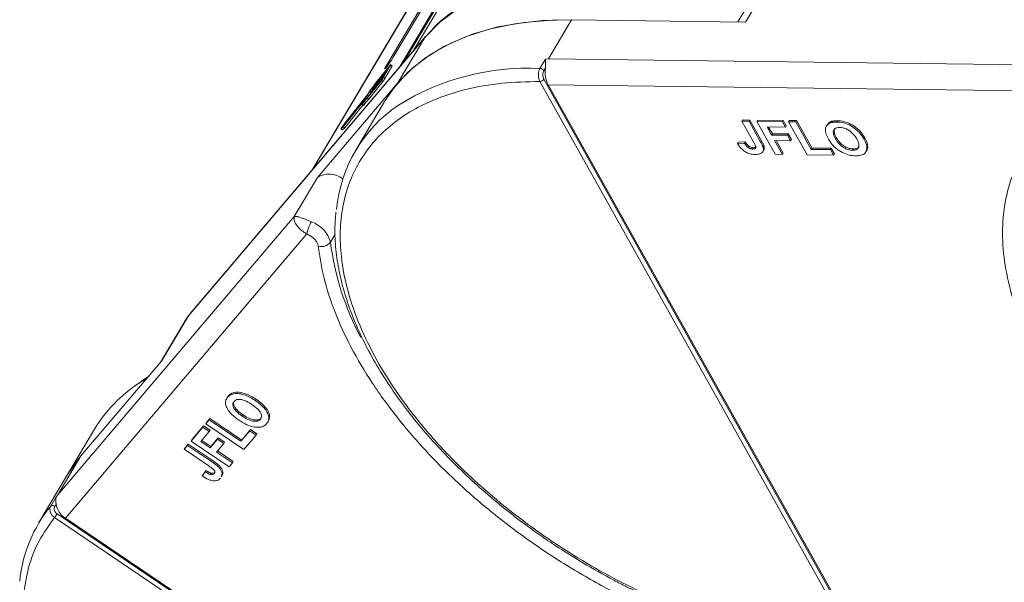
# Model space of a CAD drawing. Header units: millimetres. Extents: x -1595 to 486, y -108 to 1350.
# Tile 27 of 52: x -399 to -322, y 1158 to 1202. Entities that reach past the tile are written whole.
import ezdxf

# ---------------------------------------------------------------- set-up
doc = ezdxf.new("R2010")
doc.units = ezdxf.units.MM

msp = doc.modelspace()

# ---------------------------------------------------------------- linework, layer by layer
at = {"color": 7, "linetype": 'Continuous', "lineweight": 15}
for p, q in [((-344.007, 1240.011), (-368.975, 1198.031)), ((-368.63, 1198.437), (-343.819, 1240.153)), ((-346.273, 1235.624), (-367.834, 1199.373)), ((-350.862, 1231.938), (-375.81, 1189.992)), ((-375.783, 1190.024), (-350.815, 1232.004)), ((-369.423, 1198.86), (-355.008, 1223.096)), ((-355.554, 1222.454), (-369.969, 1198.218)), ((-341.84, 1201.613), (-339.729, 1205.162)), ((-340.56, 1204.799), (-342.45, 1201.621)), ((-357.28, 1198.746), (-355.47, 1201.788)), ((-355.47, 1201.788), (-341.84, 1201.613)), ((-385.469, 1178.622), (-366.95, 1200.403)), ((-366.903, 1200.468), (-385.422, 1178.688)), ((-366.95, 1200.403), (-369.06, 1196.854)), ((-366.95, 1200.403), (-366.903, 1200.468)), ((-366.554, 1200.823), (-366.89, 1200.459)), ((-357.51, 1198.71), (-357.28, 1198.746)), ((-317.234, 1198.231), (-357.28, 1198.746)), ((-370.816, 1196.731), (-369.806, 1197.994)), ((-369.722, 1198.158), (-370.809, 1196.798)), ((-369.677, 1198.238), (-370.782, 1196.856)), ((-370.201, 1197.269), (-369.661, 1198.223)), ((-370.082, 1197.189), (-369.541, 1198.142)), ((-369.853, 1198.216), (-369.969, 1198.218)), ((-369.806, 1197.994), (-369.716, 1198.153)), ((-369.716, 1198.154), (-369.722, 1198.158)), ((-369.661, 1198.223), (-369.541, 1198.142)), ((-369.518, 1198.196), (-369.638, 1198.277)), ((-357.94, 1197.988), (-357.51, 1198.71)), ((-357.631, 1197.805), (-357.52, 1197.992)), ((-370.167, 1197.359), (-371.176, 1196.095)), ((-371.131, 1196.175), (-370.122, 1197.438)), ((-370.009, 1197.637), (-371.019, 1196.374)), ((-370.974, 1196.453), (-369.964, 1197.716)), ((-369.851, 1197.915), (-370.861, 1196.652)), ((-370.257, 1197.2), (-370.167, 1197.359)), ((-370.082, 1197.189), (-370.201, 1197.269)), ((-370.122, 1197.438), (-370.009, 1197.637)), ((-369.964, 1197.716), (-369.851, 1197.915)), ((-369.06, 1196.854), (-375.364, 1189.44)), ((-371.457, 1195.664), (-370.352, 1197.046)), ((-371.394, 1195.765), (-370.307, 1197.125)), ((-371.337, 1195.583), (-370.233, 1196.965)), ((-370.868, 1196.645), (-370.837, 1196.624)), ((-370.864, 1196.654), (-370.841, 1196.694)), ((-370.831, 1196.631), (-370.861, 1196.652)), ((-370.779, 1196.778), (-370.809, 1196.798)), ((-370.352, 1197.046), (-370.233, 1196.965)), ((-333.154, 1152.705), (-357.951, 1196.966)), ((-332.842, 1152.88), (-357.639, 1197.141)), ((-357.306, 1196.703), (-316.426, 1196.177)), ((-357.306, 1196.703), (-333.084, 1153.47)), ((-371.47, 1195.855), (-373.149, 1193.756)), ((-371.467, 1195.882), (-373.115, 1193.821)), ((-371.374, 1195.79), (-371.47, 1195.855)), ((-371.293, 1196.19), (-371.467, 1195.882)), ((-371.457, 1195.664), (-371.337, 1195.583)), ((-371.271, 1196.199), (-371.445, 1195.892)), ((-371.346, 1195.825), (-371.445, 1195.892)), ((-371.163, 1196.126), (-371.271, 1196.199)), ((-371.25, 1195.946), (-371.173, 1196.082)), ((-371.183, 1196.089), (-371.152, 1196.068)), ((-371.179, 1196.098), (-371.157, 1196.138)), ((-371.146, 1196.075), (-371.176, 1196.095)), ((-371.025, 1196.367), (-370.994, 1196.346)), ((-371.022, 1196.376), (-370.999, 1196.416)), ((-370.989, 1196.353), (-371.019, 1196.374)), ((-373.34, 1193.424), (-371.706, 1195.467)), ((-373.284, 1193.517), (-371.605, 1195.617)), ((-373.221, 1193.343), (-371.806, 1195.113)), ((-370.105, 1195.393), (-372.367, 1191.591)), ((-371.874, 1195.16), (-371.755, 1195.079)), ((-371.866, 1195.178), (-371.704, 1195.465)), ((-371.727, 1195.111), (-371.847, 1195.192)), ((-371.603, 1195.614), (-371.777, 1195.307)), ((-371.703, 1195.466), (-371.706, 1195.467)), ((-371.603, 1195.614), (-371.562, 1195.587)), ((-371.556, 1195.594), (-371.599, 1195.623)), ((-373.516, 1193.251), (-373.34, 1193.424)), ((-373.115, 1193.821), (-373.474, 1193.324)), ((-373.149, 1193.756), (-373.413, 1193.39)), ((-373.413, 1193.39), (-373.284, 1193.517)), ((-373.396, 1193.171), (-373.221, 1193.343)), ((-373.221, 1193.343), (-373.34, 1193.424)), ((-373.113, 1193.731), (-373.149, 1193.756)), ((-342.078, 1193.952), (-342.139, 1193.851)), ((-341.205, 1192.185), (-342.139, 1193.851)), ((-342.139, 1193.851), (-341.571, 1193.844)), ((-342.078, 1193.952), (-341.511, 1193.945)), ((-341.511, 1193.945), (-341.571, 1193.844)), ((-341.571, 1193.844), (-340.663, 1192.221)), ((-341.511, 1193.945), (-340.602, 1192.323)), ((-340.906, 1193.937), (-340.966, 1193.836)), ((-340.966, 1193.836), (-338.962, 1193.81)), ((-339.525, 1191.262), (-340.966, 1193.836)), ((-340.906, 1193.937), (-338.902, 1193.911)), ((-338.722, 1193.381), (-340.159, 1193.4)), ((-340.159, 1193.4), (-339.808, 1192.773)), ((-340.041, 1193.398), (-339.748, 1192.874)), ((-338.902, 1193.911), (-338.962, 1193.81)), ((-338.962, 1193.81), (-338.722, 1193.381)), ((-338.902, 1193.911), (-338.662, 1193.482)), ((-338.662, 1193.482), (-338.722, 1193.381)), ((-338.411, 1193.905), (-338.471, 1193.804)), ((-337.029, 1191.23), (-338.471, 1193.804)), ((-338.471, 1193.804), (-337.904, 1193.796)), ((-338.411, 1193.905), (-337.843, 1193.898)), ((-337.843, 1193.898), (-337.904, 1193.796)), ((-337.904, 1193.796), (-336.702, 1191.652)), ((-337.843, 1193.898), (-336.642, 1191.753)), ((-335.458, 1193.577), (-335.518, 1193.476)), ((-335.217, 1193.796), (-335.277, 1193.695)), ((-334.652, 1193.889), (-334.712, 1193.788)), ((-373.52, 1193.248), (-373.4, 1193.168)), ((-373.396, 1193.171), (-373.516, 1193.251)), ((-339.748, 1192.874), (-339.808, 1192.773)), ((-339.808, 1192.773), (-338.56, 1192.757)), ((-339.748, 1192.874), (-338.5, 1192.858)), ((-338.5, 1192.858), (-338.56, 1192.757)), ((-338.56, 1192.757), (-338.32, 1192.328)), ((-338.5, 1192.858), (-338.259, 1192.429)), ((-334.802, 1192.481), (-334.741, 1192.582)), ((-342.422, 1192.221), (-342.482, 1192.119)), ((-341.934, 1192.145), (-342.482, 1192.119)), ((-342.422, 1192.221), (-341.873, 1192.246)), ((-341.873, 1192.246), (-341.934, 1192.145)), ((-341.617, 1191.925), (-341.678, 1191.824)), ((-340.602, 1192.323), (-340.663, 1192.221)), ((-340.393, 1191.834), (-340.453, 1191.733)), ((-338.32, 1192.328), (-339.568, 1192.344)), ((-339.568, 1192.344), (-338.958, 1191.255)), ((-339.45, 1192.342), (-338.897, 1191.356)), ((-338.259, 1192.429), (-338.32, 1192.328)), ((-332.508, 1192.548), (-332.568, 1192.447)), ((-341.234, 1191.78), (-341.294, 1191.678)), ((-340.49, 1191.469), (-340.43, 1191.571)), ((-338.958, 1191.255), (-339.525, 1191.262)), ((-338.958, 1191.255), (-338.897, 1191.356)), ((-334.95, 1191.203), (-337.029, 1191.23)), ((-336.642, 1191.753), (-336.702, 1191.652)), ((-336.702, 1191.652), (-335.19, 1191.632)), ((-336.642, 1191.753), (-335.13, 1191.734)), ((-335.13, 1191.734), (-335.19, 1191.632)), ((-335.19, 1191.632), (-334.95, 1191.203)), ((-335.13, 1191.734), (-334.889, 1191.305)), ((-334.95, 1191.203), (-334.889, 1191.305)), ((-333.407, 1191.679), (-333.467, 1191.577)), ((-332.417, 1191.465), (-332.357, 1191.566)), ((-375.364, 1189.44), (-377.173, 1186.398)), ((-377.173, 1186.398), (-395.692, 1164.618)), ((-395.101, 1162.798), (-376.196, 1185.033)), ((-375.874, 1184.859), (-376.196, 1185.033)), ((-374.345, 1184.396), (-373.977, 1185.016)), ((-385.528, 1178.539), (-387.613, 1175.034)), ((-387.579, 1175.073), (-385.469, 1178.622)), ((-385.528, 1178.539), (-385.469, 1178.622)), ((-385.469, 1178.622), (-385.422, 1178.688)), ((-393.883, 1167.66), (-387.579, 1175.073)), ((-389.353, 1173.348), (-388.696, 1173.76)), ((-388.603, 1173.869), (-389.195, 1173.483)), ((-382.489, 1172.119), (-382.495, 1172.11)), ((-382.434, 1172.211), (-382.453, 1172.18)), ((-382.335, 1172.359), (-382.395, 1172.257)), ((-380.151, 1172.087), (-380.211, 1171.986)), ((-384.104, 1170.177), (-383.841, 1170.486)), ((-384.043, 1170.279), (-384.104, 1170.177)), ((-384.043, 1170.279), (-383.781, 1170.587)), ((-383.781, 1170.587), (-383.841, 1170.486)), ((-383.841, 1170.486), (-381.353, 1168.809)), ((-383.781, 1170.587), (-381.293, 1168.91)), ((-381.249, 1170.776), (-381.188, 1170.878)), ((-379.767, 1170.634), (-379.827, 1170.532)), ((-379.204, 1170.405), (-379.143, 1170.507)), ((-392.817, 1169.748), (-394.928, 1166.199)), ((-385.258, 1168.82), (-384.331, 1169.91)), ((-385.197, 1168.921), (-384.271, 1170.011)), ((-383.833, 1169.575), (-384.498, 1168.793)), ((-384.271, 1170.011), (-384.331, 1169.91)), ((-384.331, 1169.91), (-383.833, 1169.575)), ((-384.271, 1170.011), (-383.773, 1169.676)), ((-381.118, 1168.165), (-384.104, 1170.177)), ((-383.773, 1169.676), (-383.833, 1169.575)), ((-381.353, 1168.809), (-380.654, 1169.631)), ((-381.293, 1168.91), (-380.593, 1169.733)), ((-380.593, 1169.733), (-380.654, 1169.631)), ((-380.654, 1169.631), (-380.156, 1169.296)), ((-380.593, 1169.733), (-380.096, 1169.397)), ((-385.197, 1168.921), (-385.258, 1168.82)), ((-382.272, 1166.807), (-385.258, 1168.82)), ((-384.498, 1168.793), (-383.77, 1168.303)), ((-384.421, 1168.883), (-383.71, 1168.404)), ((-383.77, 1168.303), (-383.193, 1168.981)), ((-383.71, 1168.404), (-383.133, 1169.083)), ((-383.133, 1169.083), (-383.193, 1168.981)), ((-383.193, 1168.981), (-382.696, 1168.646)), ((-383.133, 1169.083), (-382.635, 1168.747)), ((-382.635, 1168.747), (-382.696, 1168.646)), ((-381.293, 1168.91), (-381.353, 1168.809)), ((-380.156, 1169.296), (-381.118, 1168.165)), ((-380.156, 1169.296), (-380.096, 1169.397)), ((-385.8, 1168.182), (-385.538, 1168.491)), ((-385.74, 1168.284), (-385.8, 1168.182)), ((-383.867, 1166.88), (-385.8, 1168.182)), ((-385.74, 1168.284), (-385.477, 1168.592)), ((-385.477, 1168.592), (-385.538, 1168.491)), ((-385.538, 1168.491), (-383.655, 1167.222)), ((-385.477, 1168.592), (-383.595, 1167.324)), ((-383.71, 1168.404), (-383.77, 1168.303)), ((-382.696, 1168.646), (-383.273, 1167.967)), ((-383.273, 1167.967), (-382.009, 1167.116)), ((-383.196, 1168.058), (-381.949, 1167.217)), ((-395.692, 1164.618), (-393.883, 1167.66)), ((-383.595, 1167.324), (-383.655, 1167.222)), ((-382.009, 1167.116), (-381.949, 1167.217)), ((-384.159, 1166.429), (-384.383, 1166.095)), ((-384.323, 1166.197), (-384.099, 1166.531)), ((-384.099, 1166.531), (-384.159, 1166.429)), ((-383.057, 1166.906), (-383.117, 1166.805)), ((-382.009, 1167.116), (-382.272, 1166.807)), ((-394.928, 1166.199), (-397.19, 1162.396)), ((-384.323, 1166.197), (-384.383, 1166.095)), ((-383.692, 1166.322), (-383.752, 1166.221)), ((-382.885, 1166.039), (-382.825, 1166.141)), ((-396.24, 1163.743), (-395.81, 1164.466)), ((-395.81, 1164.466), (-395.692, 1164.618)), ((-395.935, 1163.716), (-395.824, 1163.902)), ((-344.584, 1128.218), (-395.943, 1162.835)), ((-344.383, 1128.508), (-395.742, 1163.124)), ((-395.101, 1162.798), (-344.935, 1128.986))]:
    msp.add_line(p, q, dxfattribs=at)
at = {"color": 7, "linetype": 'Continuous', "lineweight": 15, "flags": 128}
for points in [[(-366.95, 1200.403), (-365.768, 1201.597), (-364.384, 1202.639), (-362.81, 1203.52), (-361.057, 1204.234), (-359.14, 1204.774), (-357.074, 1205.136), (-354.876, 1205.317), (-352.564, 1205.317), (-350.156, 1205.134), (-347.672, 1204.771), (-345.132, 1204.229), (-342.555, 1203.515), (-341.522, 1203.183)], [(-370.105, 1195.393), (-369.413, 1196.416), (-368.302, 1197.66), (-366.986, 1198.754), (-365.475, 1199.691), (-363.781, 1200.462), (-361.918, 1201.061), (-359.901, 1201.484), (-357.746, 1201.727), (-355.47, 1201.788)], [(-369.06, 1196.854), (-367.879, 1198.048), (-366.495, 1199.09), (-364.92, 1199.971), (-363.168, 1200.684), (-361.251, 1201.225), (-359.185, 1201.587), (-356.987, 1201.768), (-355.47, 1201.788)], [(-369.969, 1198.218), (-370.063, 1198.049), (-370.102, 1197.954), (-370.079, 1197.948), (-369.997, 1198.032), (-369.87, 1198.194), (-369.716, 1198.408), (-369.559, 1198.642), (-369.423, 1198.86)], [(-369.716, 1198.153), (-369.713, 1198.16), (-369.71, 1198.166), (-369.709, 1198.169), (-369.709, 1198.171), (-369.71, 1198.171), (-369.713, 1198.168), (-369.717, 1198.164), (-369.722, 1198.158)], [(-369.677, 1198.238), (-369.662, 1198.256), (-369.65, 1198.269), (-369.642, 1198.276), (-369.637, 1198.277), (-369.637, 1198.272), (-369.641, 1198.261), (-369.649, 1198.244), (-369.661, 1198.223)], [(-369.541, 1198.142), (-369.53, 1198.164), (-369.522, 1198.18), (-369.518, 1198.191), (-369.518, 1198.196), (-369.518, 1198.196)], [(-370.861, 1196.652), (-370.864, 1196.649), (-370.866, 1196.647), (-370.867, 1196.645), (-370.868, 1196.645), (-370.868, 1196.646), (-370.867, 1196.648), (-370.866, 1196.651), (-370.864, 1196.654)], [(-371.176, 1196.095), (-371.179, 1196.092), (-371.181, 1196.09), (-371.182, 1196.089), (-371.183, 1196.089), (-371.183, 1196.09), (-371.182, 1196.092), (-371.181, 1196.094), (-371.179, 1196.098)], [(-371.019, 1196.374), (-371.021, 1196.371), (-371.023, 1196.368), (-371.025, 1196.367), (-371.025, 1196.367), (-371.025, 1196.368), (-371.025, 1196.37), (-371.023, 1196.372), (-371.022, 1196.376)], [(-371.847, 1195.192), (-371.855, 1195.18), (-371.863, 1195.171), (-371.869, 1195.164), (-371.872, 1195.16), (-371.874, 1195.16), (-371.874, 1195.163), (-371.871, 1195.169), (-371.866, 1195.178)], [(-371.704, 1195.465), (-371.702, 1195.469), (-371.7, 1195.471), (-371.7, 1195.473), (-371.7, 1195.474), (-371.7, 1195.474), (-371.702, 1195.473), (-371.704, 1195.471), (-371.706, 1195.467)], [(-371.605, 1195.617), (-371.603, 1195.62), (-371.601, 1195.622), (-371.6, 1195.623), (-371.599, 1195.623), (-371.599, 1195.622), (-371.6, 1195.62), (-371.601, 1195.618), (-371.603, 1195.614)], [(-373.516, 1193.251), (-373.519, 1193.248), (-373.52, 1193.25), (-373.517, 1193.256), (-373.512, 1193.266), (-373.504, 1193.279), (-373.495, 1193.294), (-373.485, 1193.31), (-373.474, 1193.324)], [(-373.4, 1193.168), (-373.4, 1193.168), (-373.396, 1193.171)], [(-394.928, 1166.199), (-394.548, 1166.791), (-393.883, 1167.66)], [(-394.928, 1166.199), (-394.853, 1166.323), (-393.883, 1167.66)]]:
    msp.add_lwpolyline(points, dxfattribs=at)
at = {"color": 7, "linetype": 'Continuous', "lineweight": 15}
for centre, radius, start, end in [((-358.851, 1178.72), 19.289, 87.29227, 121.83149), ((-357.96, 1197.6), 0.388, 31.84251, 86.94255), ((-355.354, 1197.689), 2.187, 172.04295, 206.79404), ((-371.921, 1198.268), 1.988, 322.07338, 329.85861), ((-370.83, 1197.533), 0.663, 322.07338, 329.85861), ((-375.609, 1200.026), 5.784, 318.58246, 326.07649), ((-374.639, 1199.39), 4.616, 317.55968, 326.69405), ((-370.712, 1196.249), 0.331, 142.07338, 149.85861), ((-370.555, 1196.527), 0.331, 142.07338, 149.85861), ((-371.801, 1198.187), 1.988, 322.07338, 329.85861), ((-357.964, 1197.355), 0.389, 271.86957, 326.65022), ((-369.705, 1193.819), 2.543, 133.52568, 147.35364), ((-369.519, 1193.81), 2.709, 133.81168, 146.45105), ((-371.732, 1196.059), 0.331, 322.07338, 329.85861), ((-370.833, 1195.931), 0.527, 139.23327, 150.62773), ((-370.87, 1195.971), 0.331, 142.07338, 149.85861), ((-362.835, 1185.921), 11.078, 123.96754, 174.74389), ((-371.832, 1195.173), 0.122, 309.57932, 329.44945), ((-369.586, 1193.739), 2.543, 133.52568, 147.35364), ((-374.43, 1188.009), 1.709, 51.71709, 123.10387), ((-373.285, 1184.464), 2.966, 149.33637, 168.93711), ((-376.583, 1183.778), 2.322, 15.42678, 71.22836), ((-375.038, 1184.9), 0.857, 252.102, 323.98063), ((-352.496, 1187.237), 22.033, 187.40858, 207.85708), ((-383.167, 1163.929), 11.269, 123.29761, 148.9105), ((-387.723, 1156.77), 11.007, 140.69222, 174.25109), ((-396.105, 1163.533), 0.25, 47.01395, 122.61801), ((-394.205, 1164.174), 1.642, 189.53792, 236.91943), ((-397.905, 1164.41), 2.516, 321.22878, 329.26707)]:
    msp.add_arc(centre, radius, start, end, dxfattribs=at)
for points, knots in [([(-341.375, 1203.429), (-341.495, 1203.471), (-342.278, 1203.745), (-343.736, 1204.162), (-345.745, 1204.668), (-347.758, 1205.063), (-349.759, 1205.35), (-351.729, 1205.519), (-353.654, 1205.568), (-355.522, 1205.493), (-357.319, 1205.292), (-359.037, 1204.965), (-360.664, 1204.509), (-362.192, 1203.924), (-363.614, 1203.21), (-364.91, 1202.355), (-365.9, 1201.56), (-366.392, 1201.005), (-366.554, 1200.823)], [0, 0, 0, 0, 0.011518, 0.075378, 0.140518, 0.206607, 0.273411, 0.340761, 0.408543, 0.476684, 0.545149, 0.613929, 0.683055, 0.752596, 0.822667, 0.893441, 0.965162, 1, 1, 1, 1]), ([(-357.951, 1196.966), (-357.973, 1197.01), (-358.015, 1197.096), (-358.052, 1197.248), (-358.07, 1197.401), (-358.067, 1197.59), (-358.031, 1197.803), (-357.969, 1197.929), (-357.94, 1197.988)], [0, 0, 0, 0, 0.152956, 0.297992, 0.435105, 0.564288, 0.797856, 1, 1, 1, 1]), ([(-357.51, 1198.71), (-357.509, 1198.71), (-357.507, 1198.711), (-357.504, 1198.71), (-357.501, 1198.706), (-357.496, 1198.683), (-357.501, 1198.583), (-357.502, 1198.387), (-357.503, 1198.156), (-357.517, 1198.019), (-357.52, 1197.992)], [0, 0, 0, 0, 0.003793, 0.007579, 0.014093, 0.034497, 0.13062, 0.51526, 0.901442, 1, 1, 1, 1]), ([(-357.639, 1197.141), (-357.661, 1197.19), (-357.704, 1197.287), (-357.721, 1197.474), (-357.699, 1197.66), (-357.653, 1197.757), (-357.631, 1197.805)], [0, 0, 0, 0, 0.250048, 0.499879, 0.74922, 1, 1, 1, 1]), ([(-333.154, 1152.705), (-334.202, 1152.757), (-336.33, 1152.863), (-339.756, 1153.451), (-343.064, 1154.305), (-346.169, 1155.361), (-349.02, 1156.531), (-351.854, 1157.897), (-354.638, 1159.453), (-357.326, 1161.169), (-359.868, 1163.017), (-362.245, 1164.972), (-364.638, 1167.204), (-366.954, 1169.71), (-369.063, 1172.444), (-370.772, 1175.16), (-372.104, 1177.872), (-373.05, 1180.591), (-373.528, 1183.073), (-373.62, 1185.275), (-373.416, 1187.198), (-372.922, 1189.007), (-372.132, 1190.678), (-371.063, 1192.184), (-369.73, 1193.497), (-368.159, 1194.61), (-366.2, 1195.6), (-363.807, 1196.38), (-360.995, 1196.889), (-358.956, 1196.941), (-357.951, 1196.966)], [0, 0, 0, 0, 0.038845, 0.078883, 0.12003, 0.152186, 0.184338, 0.217171, 0.25, 0.282833, 0.315662, 0.347818, 0.37997, 0.421121, 0.461157, 0.5, 0.538846, 0.578883, 0.62003, 0.652186, 0.684338, 0.717171, 0.75, 0.782833, 0.815662, 0.847818, 0.87997, 0.921121, 0.961156, 1, 1, 1, 1]), ([(-301.325, 1157.902), (-302.388, 1158.561), (-304.533, 1159.892), (-307.573, 1162.152), (-310.448, 1164.592), (-313.08, 1167.187), (-315.417, 1169.881), (-317.412, 1172.617), (-319.036, 1175.341), (-320.286, 1178.022), (-321.168, 1180.656), (-321.672, 1183.238), (-321.777, 1185.737), (-321.468, 1188.097), (-320.748, 1190.27), (-319.629, 1192.206), (-318.175, 1193.9), (-316.926, 1194.803), (-316.307, 1195.25)], [0, 0, 0, 0, 0.061038, 0.123312, 0.186438, 0.25, 0.313562, 0.376688, 0.438962, 0.5, 0.561038, 0.623312, 0.686438, 0.75, 0.813562, 0.876688, 0.938962, 1, 1, 1, 1]), ([(-335.594, 1193.123), (-335.593, 1193.185), (-335.592, 1193.307), (-335.517, 1193.506), (-335.401, 1193.634), (-335.291, 1193.688), (-335.277, 1193.695)], [0, 0, 0, 0, 0.2508959, 0.5021661, 0.9405117, 1, 1, 1, 1]), ([(-335.454, 1193.575), (-335.399, 1193.651), (-335.337, 1193.738), (-335.23, 1193.79), (-335.217, 1193.796)], [0, 0, 0, 0, 0.874905, 1, 1, 1, 1]), ([(-335.277, 1193.695), (-335.248, 1193.707), (-335.189, 1193.732), (-335.094, 1193.755), (-335.001, 1193.772), (-334.909, 1193.782), (-334.813, 1193.788), (-334.746, 1193.788), (-334.712, 1193.788)], [0, 0, 0, 0, 0.185429, 0.37219, 0.527708, 0.683877, 0.841678, 1, 1, 1, 1]), ([(-335.217, 1193.796), (-335.188, 1193.809), (-335.129, 1193.833), (-335.034, 1193.857), (-334.941, 1193.874), (-334.848, 1193.884), (-334.752, 1193.89), (-334.686, 1193.89), (-334.652, 1193.889)], [0, 0, 0, 0, 0.185429, 0.37219, 0.527708, 0.683877, 0.841678, 1, 1, 1, 1]), ([(-334.802, 1192.481), (-334.838, 1192.549), (-334.929, 1192.723), (-334.997, 1192.968), (-334.949, 1193.179), (-334.811, 1193.307), (-334.632, 1193.356), (-334.507, 1193.358), (-334.465, 1193.359)], [0, 0, 0, 0, 0.1586166, 0.4008637, 0.5730594, 0.7454856, 0.9129852, 1, 1, 1, 1]), ([(-334.712, 1193.788), (-334.632, 1193.785), (-334.39, 1193.775), (-333.948, 1193.669), (-333.443, 1193.414), (-332.987, 1193.047), (-332.722, 1192.711), (-332.598, 1192.498), (-332.568, 1192.447)], [0, 0, 0, 0, 0.101398, 0.306996, 0.506144, 0.685262, 0.924557, 1, 1, 1, 1]), ([(-334.652, 1193.889), (-334.572, 1193.886), (-334.33, 1193.876), (-333.888, 1193.771), (-333.383, 1193.516), (-332.927, 1193.148), (-332.662, 1192.812), (-332.537, 1192.599), (-332.508, 1192.548)], [0, 0, 0, 0, 0.101398, 0.306996, 0.506144, 0.685262, 0.924557, 1, 1, 1, 1]), ([(-334.465, 1193.359), (-334.383, 1193.354), (-334.219, 1193.343), (-333.944, 1193.253), (-333.678, 1193.103), (-333.404, 1192.863), (-333.243, 1192.642), (-333.158, 1192.495), (-333.142, 1192.466)], [0, 0, 0, 0, 0.160292, 0.321922, 0.490761, 0.657569, 0.933883, 1, 1, 1, 1]), ([(-335.359, 1192.471), (-335.378, 1192.505), (-335.416, 1192.574), (-335.467, 1192.68), (-335.514, 1192.79), (-335.553, 1192.903), (-335.583, 1193.015), (-335.59, 1193.087), (-335.594, 1193.123)], [0, 0, 0, 0, 0.15395, 0.308181, 0.478699, 0.649961, 0.824203, 1, 1, 1, 1]), ([(-334.741, 1192.582), (-334.778, 1192.651), (-334.871, 1192.825), (-334.927, 1193.063), (-334.917, 1193.23), (-334.871, 1193.273), (-334.869, 1193.274)], [0, 0, 0, 0, 0.274858, 0.694634, 0.993023, 1, 1, 1, 1]), ([(-333.407, 1191.679), (-333.489, 1191.685), (-333.653, 1191.696), (-333.93, 1191.792), (-334.208, 1191.95), (-334.497, 1192.205), (-334.653, 1192.428), (-334.733, 1192.567), (-334.741, 1192.582)], [0, 0, 0, 0, 0.15971, 0.320429, 0.491074, 0.67705, 0.96629, 1, 1, 1, 1]), ([(-341.091, 1191.25), (-341.171, 1191.254), (-341.354, 1191.263), (-341.667, 1191.349), (-341.973, 1191.519), (-342.269, 1191.782), (-342.399, 1191.987), (-342.482, 1192.119)], [0, 0, 0, 0, 0.155292, 0.353145, 0.543243, 0.704067, 1, 1, 1, 1]), ([(-341.678, 1191.824), (-341.699, 1191.843), (-341.743, 1191.882), (-341.793, 1191.941), (-341.835, 1191.995), (-341.87, 1192.045), (-341.903, 1192.095), (-341.923, 1192.128), (-341.934, 1192.145)], [0, 0, 0, 0, 0.193806, 0.393127, 0.544069, 0.695412, 0.847613, 1, 1, 1, 1]), ([(-341.873, 1192.246), (-341.863, 1192.229), (-341.842, 1192.195), (-341.807, 1192.142), (-341.768, 1192.088), (-341.725, 1192.033), (-341.677, 1191.977), (-341.637, 1191.943), (-341.617, 1191.925)], [0, 0, 0, 0, 0.155996, 0.312125, 0.480895, 0.650212, 0.823248, 1, 1, 1, 1]), ([(-341.294, 1191.678), (-341.319, 1191.679), (-341.37, 1191.681), (-341.444, 1191.699), (-341.512, 1191.723), (-341.571, 1191.751), (-341.627, 1191.785), (-341.66, 1191.811), (-341.678, 1191.824)], [0, 0, 0, 0, 0.202387, 0.410907, 0.557829, 0.709472, 0.853224, 1, 1, 1, 1]), ([(-341.617, 1191.925), (-341.578, 1191.897), (-341.503, 1191.843), (-341.377, 1191.795), (-341.29, 1191.781), (-341.244, 1191.78), (-341.234, 1191.78)], [0, 0, 0, 0, 0.330398, 0.624767, 0.917361, 1, 1, 1, 1]), ([(-341.205, 1192.185), (-341.169, 1192.117), (-341.105, 1191.998), (-341.053, 1191.855), (-341.055, 1191.763), (-341.097, 1191.714), (-341.176, 1191.682), (-341.249, 1191.68), (-341.294, 1191.678)], [0, 0, 0, 0, 0.292027, 0.504854, 0.613905, 0.723685, 0.829816, 1, 1, 1, 1]), ([(-341.234, 1191.78), (-341.184, 1191.782), (-341.105, 1191.785), (-341.028, 1191.82), (-341.013, 1191.854), (-341.007, 1191.868)], [0, 0, 0, 0, 0.495374, 0.790754, 1, 1, 1, 1]), ([(-340.663, 1192.221), (-340.644, 1192.187), (-340.606, 1192.118), (-340.559, 1192.026), (-340.522, 1191.944), (-340.494, 1191.873), (-340.468, 1191.802), (-340.458, 1191.756), (-340.453, 1191.733)], [0, 0, 0, 0, 0.20827, 0.416707, 0.561481, 0.706573, 0.852825, 1, 1, 1, 1]), ([(-340.602, 1192.323), (-340.583, 1192.288), (-340.546, 1192.22), (-340.499, 1192.127), (-340.461, 1192.046), (-340.434, 1191.975), (-340.407, 1191.904), (-340.398, 1191.857), (-340.393, 1191.834)], [0, 0, 0, 0, 0.20827, 0.416707, 0.561481, 0.706573, 0.852825, 1, 1, 1, 1]), ([(-340.393, 1191.834), (-340.386, 1191.769), (-340.375, 1191.671), (-340.423, 1191.6), (-340.439, 1191.576)], [0, 0, 0, 0, 0.663161, 1, 1, 1, 1]), ([(-333.225, 1191.149), (-333.305, 1191.152), (-333.547, 1191.162), (-333.992, 1191.265), (-334.5, 1191.521), (-334.955, 1191.89), (-335.213, 1192.219), (-335.333, 1192.425), (-335.359, 1192.471)], [0, 0, 0, 0, 0.102171, 0.30922, 0.51365, 0.692275, 0.932413, 1, 1, 1, 1]), ([(-333.467, 1191.577), (-333.549, 1191.583), (-333.714, 1191.595), (-333.991, 1191.691), (-334.268, 1191.848), (-334.557, 1192.104), (-334.713, 1192.327), (-334.793, 1192.466), (-334.802, 1192.481)], [0, 0, 0, 0, 0.15971, 0.320429, 0.491074, 0.67705, 0.96629, 1, 1, 1, 1]), ([(-333.142, 1192.466), (-333.106, 1192.398), (-333.005, 1192.205), (-332.937, 1191.937), (-333.02, 1191.723), (-333.176, 1191.608), (-333.347, 1191.579), (-333.448, 1191.578), (-333.467, 1191.577)], [0, 0, 0, 0, 0.1585903, 0.4472388, 0.6203806, 0.7935748, 0.9612953, 1, 1, 1, 1]), ([(-332.961, 1191.869), (-332.965, 1191.857), (-332.989, 1191.787), (-333.121, 1191.712), (-333.286, 1191.68), (-333.388, 1191.679), (-333.407, 1191.679)], [0, 0, 0, 0, 0.084934, 0.502415, 0.906703, 1, 1, 1, 1]), ([(-332.568, 1192.447), (-332.531, 1192.378), (-332.422, 1192.171), (-332.321, 1191.843), (-332.361, 1191.505), (-332.565, 1191.269), (-332.877, 1191.158), (-333.12, 1191.151), (-333.225, 1191.149)], [0, 0, 0, 0, 0.101888, 0.307343, 0.492963, 0.678647, 0.860791, 1, 1, 1, 1]), ([(-332.508, 1192.548), (-332.471, 1192.479), (-332.36, 1192.272), (-332.27, 1191.95), (-332.269, 1191.68), (-332.354, 1191.59), (-332.369, 1191.575)], [0, 0, 0, 0, 0.192169, 0.579672, 0.929764, 1, 1, 1, 1]), ([(-340.453, 1191.733), (-340.449, 1191.669), (-340.441, 1191.542), (-340.533, 1191.388), (-340.735, 1191.264), (-340.957, 1191.255), (-341.091, 1191.25)], [0, 0, 0, 0, 0.20646, 0.413515, 0.645211, 1, 1, 1, 1]), ([(-376.196, 1185.033), (-376.285, 1185.085), (-376.465, 1185.189), (-376.772, 1185.437), (-377.057, 1185.767), (-377.225, 1186.136), (-377.191, 1186.311), (-377.173, 1186.398)], [0, 0, 0, 0, 0.124054, 0.250838, 0.49978, 0.748665, 1, 1, 1, 1]), ([(-377.173, 1186.398), (-377.13, 1186.408), (-377.044, 1186.426), (-376.754, 1186.347), (-376.356, 1186.196), (-376.01, 1186.05), (-375.836, 1185.977)], [0, 0, 0, 0, 0.251308, 0.500635, 0.750187, 1, 1, 1, 1]), ([(-373.915, 1186.739), (-373.952, 1186.321), (-374.036, 1185.371), (-373.947, 1183.815), (-373.688, 1182.099), (-373.242, 1180.344), (-372.62, 1178.563), (-371.827, 1176.767), (-370.869, 1174.967), (-369.753, 1173.176), (-368.489, 1171.404), (-367.089, 1169.665), (-365.565, 1167.972), (-363.939, 1166.343), (-362.246, 1164.803), (-360.544, 1163.393), (-359.004, 1162.22), (-357.588, 1161.217), (-356.175, 1160.271), (-355.144, 1159.643), (-354.583, 1159.302)], [0, 0, 0, 0, 0.047763, 0.108564, 0.169412, 0.23026, 0.29107, 0.351811, 0.412448, 0.472949, 0.533269, 0.593337, 0.65303, 0.712106, 0.770046, 0.825494, 0.876205, 0.912323, 0.952312, 1, 1, 1, 1]), ([(-375.874, 1184.859), (-375.799, 1184.803), (-375.645, 1184.69), (-375.468, 1184.488), (-375.342, 1184.279), (-375.315, 1184.149), (-375.301, 1184.085)], [0, 0, 0, 0, 0.245536, 0.5, 0.754464, 1, 1, 1, 1]), ([(-334.642, 1151.558), (-335.719, 1151.687), (-337.895, 1151.947), (-341.317, 1152.725), (-344.828, 1153.792), (-348.37, 1155.165), (-351.869, 1156.809), (-355.253, 1158.692), (-358.457, 1160.767), (-361.454, 1163.004), (-364.243, 1165.396), (-366.815, 1167.941), (-369.13, 1170.618), (-371.133, 1173.374), (-372.781, 1176.154), (-374.035, 1178.899), (-374.917, 1181.564), (-375.174, 1183.25), (-375.301, 1184.085)], [0, 0, 0, 0, 0.061038, 0.123312, 0.186438, 0.25, 0.313562, 0.376688, 0.438962, 0.5, 0.561038, 0.623312, 0.686438, 0.75, 0.813562, 0.876688, 0.938962, 1, 1, 1, 1]), ([(-382.395, 1172.257), (-382.356, 1172.298), (-382.238, 1172.423), (-381.943, 1172.554), (-381.484, 1172.556), (-380.945, 1172.409), (-380.52, 1172.189), (-380.271, 1172.025), (-380.211, 1171.986)], [0, 0, 0, 0, 0.101398, 0.306996, 0.506144, 0.685262, 0.924557, 1, 1, 1, 1]), ([(-382.335, 1172.359), (-382.296, 1172.4), (-382.178, 1172.524), (-381.883, 1172.655), (-381.423, 1172.658), (-380.884, 1172.51), (-380.46, 1172.29), (-380.21, 1172.126), (-380.151, 1172.087)], [0, 0, 0, 0, 0.101398, 0.306996, 0.506144, 0.685262, 0.924557, 1, 1, 1, 1]), ([(-382.566, 1171.84), (-382.564, 1171.87), (-382.559, 1171.93), (-382.538, 1172.009), (-382.511, 1172.079), (-382.479, 1172.142), (-382.441, 1172.202), (-382.411, 1172.239), (-382.395, 1172.257)], [0, 0, 0, 0, 0.185429, 0.37219, 0.527708, 0.683877, 0.841678, 1, 1, 1, 1]), ([(-382.189, 1171.038), (-382.245, 1171.105), (-382.355, 1171.24), (-382.502, 1171.499), (-382.566, 1171.704), (-382.566, 1171.826), (-382.566, 1171.84)], [0, 0, 0, 0, 0.250896, 0.502166, 0.940512, 1, 1, 1, 1]), ([(-382.434, 1172.211), (-382.429, 1172.222), (-382.413, 1172.254), (-382.38, 1172.303), (-382.35, 1172.34), (-382.335, 1172.359)], [0, 0, 0, 0, 0.198758, 0.598719, 1, 1, 1, 1]), ([(-381.249, 1170.776), (-381.327, 1170.831), (-381.526, 1170.97), (-381.779, 1171.201), (-381.949, 1171.459), (-382.004, 1171.676), (-381.967, 1171.829), (-381.913, 1171.901), (-381.894, 1171.926)], [0, 0, 0, 0, 0.1586166, 0.4008637, 0.5730594, 0.7454856, 0.9129852, 1, 1, 1, 1]), ([(-381.188, 1170.878), (-381.267, 1170.933), (-381.466, 1171.072), (-381.717, 1171.301), (-381.893, 1171.562), (-381.916, 1171.703), (-381.927, 1171.774)], [0, 0, 0, 0, 0.21277, 0.537722, 0.768706, 1, 1, 1, 1]), ([(-381.894, 1171.926), (-381.853, 1171.966), (-381.769, 1172.045), (-381.563, 1172.101), (-381.307, 1172.085), (-380.966, 1171.975), (-380.693, 1171.822), (-380.521, 1171.709), (-380.488, 1171.687)], [0, 0, 0, 0, 0.160292, 0.321922, 0.490761, 0.657569, 0.933883, 1, 1, 1, 1]), ([(-380.211, 1171.986), (-380.132, 1171.931), (-379.895, 1171.766), (-379.551, 1171.462), (-379.263, 1171.07), (-379.141, 1170.698), (-379.18, 1170.402), (-379.284, 1170.26), (-379.329, 1170.198)], [0, 0, 0, 0, 0.101888, 0.307343, 0.492963, 0.678647, 0.860791, 1, 1, 1, 1]), ([(-380.151, 1172.087), (-380.072, 1172.032), (-379.835, 1171.867), (-379.49, 1171.563), (-379.205, 1171.173), (-379.075, 1170.801), (-379.123, 1170.604), (-379.147, 1170.508)], [0, 0, 0, 0, 0.119588, 0.360734, 0.578598, 0.796539, 1, 1, 1, 1]), ([(-381.491, 1170.454), (-381.531, 1170.481), (-381.61, 1170.536), (-381.73, 1170.624), (-381.851, 1170.717), (-381.971, 1170.819), (-382.086, 1170.925), (-382.155, 1171), (-382.189, 1171.038)], [0, 0, 0, 0, 0.15395, 0.308181, 0.478699, 0.649961, 0.824203, 1, 1, 1, 1]), ([(-380.488, 1171.687), (-380.409, 1171.632), (-380.188, 1171.477), (-379.914, 1171.222), (-379.758, 1170.942), (-379.723, 1170.728), (-379.774, 1170.601), (-379.819, 1170.543), (-379.827, 1170.532)], [0, 0, 0, 0, 0.15859, 0.447239, 0.620381, 0.793575, 0.961295, 1, 1, 1, 1]), ([(-379.329, 1170.198), (-379.368, 1170.157), (-379.486, 1170.033), (-379.78, 1169.897), (-380.242, 1169.895), (-380.782, 1170.044), (-381.196, 1170.26), (-381.438, 1170.42), (-381.491, 1170.454)], [0, 0, 0, 0, 0.102171, 0.30922, 0.51365, 0.692275, 0.932413, 1, 1, 1, 1]), ([(-379.827, 1170.532), (-379.869, 1170.493), (-379.954, 1170.414), (-380.166, 1170.365), (-380.434, 1170.382), (-380.796, 1170.5), (-381.069, 1170.657), (-381.232, 1170.765), (-381.249, 1170.776)], [0, 0, 0, 0, 0.15971, 0.320429, 0.491074, 0.67705, 0.96629, 1, 1, 1, 1]), ([(-379.767, 1170.634), (-379.809, 1170.594), (-379.894, 1170.515), (-380.106, 1170.466), (-380.374, 1170.483), (-380.736, 1170.602), (-381.009, 1170.758), (-381.171, 1170.866), (-381.188, 1170.878)], [0, 0, 0, 0, 0.15971, 0.320429, 0.491074, 0.67705, 0.96629, 1, 1, 1, 1]), ([(-383.655, 1167.222), (-383.615, 1167.195), (-383.536, 1167.141), (-383.431, 1167.066), (-383.34, 1166.997), (-383.263, 1166.935), (-383.187, 1166.872), (-383.14, 1166.827), (-383.117, 1166.805)], [0, 0, 0, 0, 0.20827, 0.416707, 0.561481, 0.706573, 0.852825, 1, 1, 1, 1]), ([(-383.595, 1167.324), (-383.555, 1167.297), (-383.476, 1167.242), (-383.371, 1167.167), (-383.28, 1167.099), (-383.203, 1167.037), (-383.126, 1166.973), (-383.08, 1166.928), (-383.057, 1166.906)], [0, 0, 0, 0, 0.20827, 0.416707, 0.561481, 0.706573, 0.852825, 1, 1, 1, 1]), ([(-383.752, 1166.221), (-383.779, 1166.23), (-383.834, 1166.248), (-383.91, 1166.284), (-383.978, 1166.321), (-384.039, 1166.355), (-384.099, 1166.392), (-384.139, 1166.417), (-384.159, 1166.429)], [0, 0, 0, 0, 0.193806, 0.393127, 0.544069, 0.695412, 0.847613, 1, 1, 1, 1]), ([(-384.099, 1166.531), (-384.078, 1166.518), (-384.038, 1166.492), (-383.974, 1166.454), (-383.907, 1166.416), (-383.838, 1166.38), (-383.766, 1166.346), (-383.716, 1166.33), (-383.692, 1166.322)], [0, 0, 0, 0, 0.155996, 0.312125, 0.480895, 0.650212, 0.823248, 1, 1, 1, 1]), ([(-383.867, 1166.88), (-383.788, 1166.825), (-383.652, 1166.731), (-383.498, 1166.603), (-383.416, 1166.501), (-383.391, 1166.425), (-383.397, 1166.345), (-383.428, 1166.302), (-383.447, 1166.275)], [0, 0, 0, 0, 0.292027, 0.504854, 0.613905, 0.723685, 0.829816, 1, 1, 1, 1]), ([(-383.692, 1166.322), (-383.648, 1166.313), (-383.565, 1166.296), (-383.465, 1166.314), (-383.413, 1166.347), (-383.391, 1166.371), (-383.387, 1166.377)], [0, 0, 0, 0, 0.330398, 0.624767, 0.917361, 1, 1, 1, 1]), ([(-383.117, 1166.805), (-383.058, 1166.737), (-382.938, 1166.602), (-382.842, 1166.384), (-382.817, 1166.186), (-382.877, 1166.09), (-382.903, 1166.049)], [0, 0, 0, 0, 0.25063, 0.50198, 0.783245, 1, 1, 1, 1]), ([(-383.057, 1166.906), (-382.997, 1166.839), (-382.878, 1166.703), (-382.782, 1166.485), (-382.756, 1166.287), (-382.816, 1166.192), (-382.843, 1166.151)], [0, 0, 0, 0, 0.25063, 0.50198, 0.783245, 1, 1, 1, 1]), ([(-382.966, 1165.92), (-383.006, 1165.879), (-383.097, 1165.787), (-383.316, 1165.707), (-383.609, 1165.723), (-383.981, 1165.845), (-384.225, 1165.997), (-384.383, 1166.095)], [0, 0, 0, 0, 0.155292, 0.353145, 0.543243, 0.704067, 1, 1, 1, 1]), ([(-383.447, 1166.275), (-383.459, 1166.262), (-383.484, 1166.237), (-383.533, 1166.214), (-383.585, 1166.202), (-383.638, 1166.201), (-383.694, 1166.207), (-383.732, 1166.216), (-383.752, 1166.221)], [0, 0, 0, 0, 0.202387, 0.410907, 0.557829, 0.709472, 0.853224, 1, 1, 1, 1]), ([(-395.81, 1164.466), (-395.81, 1164.466), (-395.809, 1164.467), (-395.808, 1164.468), (-395.807, 1164.468), (-395.811, 1164.455), (-395.836, 1164.382), (-395.858, 1164.235), (-395.844, 1164.05), (-395.827, 1163.927), (-395.824, 1163.902)], [0, 0, 0, 0, 0.003793, 0.007579, 0.014093, 0.034497, 0.13062, 0.51526, 0.901442, 1, 1, 1, 1]), ([(-395.943, 1162.835), (-395.99, 1162.87), (-396.08, 1162.938), (-396.183, 1163.066), (-396.257, 1163.198), (-396.311, 1163.366), (-396.322, 1163.561), (-396.266, 1163.686), (-396.24, 1163.743)], [0, 0, 0, 0, 0.152956, 0.297992, 0.435105, 0.564288, 0.797856, 1, 1, 1, 1]), ([(-395.742, 1163.124), (-395.79, 1163.164), (-395.886, 1163.242), (-395.969, 1163.405), (-395.994, 1163.574), (-395.954, 1163.668), (-395.935, 1163.716)], [0, 0, 0, 0, 0.250048, 0.499879, 0.74922, 1, 1, 1, 1]), ([(-344.584, 1128.218), (-345.104, 1127.69), (-346.159, 1126.619), (-348.238, 1125.351), (-350.504, 1124.44), (-352.862, 1123.863), (-355.209, 1123.553), (-357.727, 1123.468), (-360.394, 1123.617), (-363.164, 1123.996), (-365.987, 1124.6), (-368.834, 1125.415), (-371.939, 1126.523), (-375.257, 1127.973), (-378.69, 1129.79), (-381.927, 1131.81), (-384.989, 1134.035), (-387.884, 1136.484), (-390.352, 1138.934), (-392.393, 1141.294), (-394.046, 1143.512), (-395.466, 1145.768), (-396.627, 1148.038), (-397.512, 1150.283), (-398.103, 1152.464), (-398.405, 1154.56), (-398.422, 1156.737), (-398.051, 1158.926), (-397.245, 1161.051), (-396.373, 1162.246), (-395.943, 1162.835)], [0, 0, 0, 0, 0.038845, 0.078883, 0.12003, 0.152186, 0.184338, 0.217171, 0.25, 0.282833, 0.315662, 0.347818, 0.37997, 0.421121, 0.461157, 0.5, 0.538846, 0.578883, 0.62003, 0.652186, 0.684338, 0.717171, 0.75, 0.782833, 0.815662, 0.847818, 0.87997, 0.921121, 0.961156, 1, 1, 1, 1]), ([(-354.583, 1159.302), (-353.778, 1158.838), (-352.651, 1158.189), (-350.949, 1157.317), (-349.492, 1156.616), (-347.74, 1155.851), (-345.895, 1155.126), (-343.963, 1154.456), (-341.981, 1153.865), (-339.972, 1153.365), (-337.958, 1152.967), (-335.96, 1152.686), (-334.256, 1152.526), (-333.247, 1152.51), (-332.872, 1152.505)], [0, 0, 0, 0, 0.1137, 0.159318, 0.234954, 0.313176, 0.396777, 0.483673, 0.573025, 0.664169, 0.756641, 0.850112, 0.944348, 1, 1, 1, 1])]:
    msp.add_open_spline(points, degree=3, knots=knots, dxfattribs=at)

doc.saveas('drawing.dxf')
